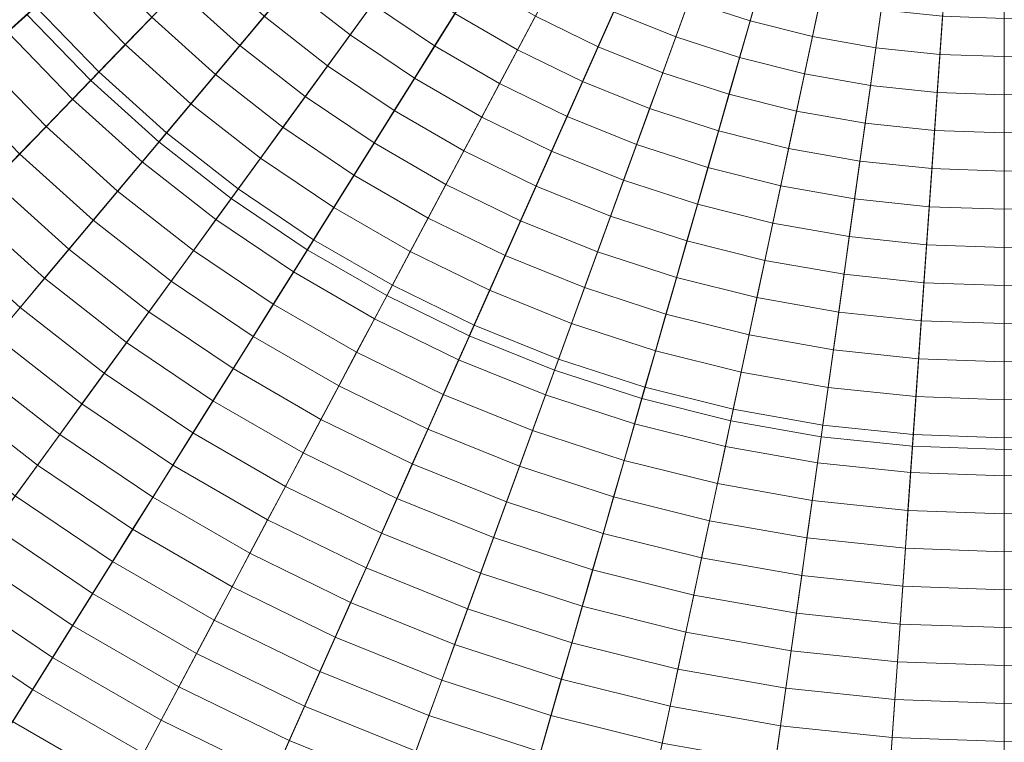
# Model space of a CAD drawing. Header units: centimetres. Extents: x -3.01 to 4.18, y -6.48 to 0.72.
# Tile 207 of 256: x -0.16 to 0.59, y -4.1 to -3.55. Entities that reach past the tile are written whole.
import ezdxf

# ---------------------------------------------------------------- set-up
doc = ezdxf.new("R2010")
doc.units = ezdxf.units.CM
doc.header["$LTSCALE"] = 2.54
doc.layers.add('Lucido design-1', color=7, linetype='Continuous')

# ---------------------------------------------------------------- blocks, each defined once
blk = doc.blocks.new('Gruppo-1')
at = {"color": 142, "linetype": 'Continuous', "lineweight": 9}
for points in [[(-0.15636, -3.54965, -14.60843), (-0.1079, -3.59983, -14.60843), (0.58636, -2.8809, -14.60843), (-0.15636, -3.54965, -14.60843)], [(0.58636, -2.8809, -13.70118), (-0.1079, -3.59983, -13.70118), (-0.15636, -3.54965, -13.70118), (0.58636, -2.8809, -13.70118)], [(-0.1079, -3.59983, -14.60843), (-0.05606, -3.64651, -14.60843), (0.58636, -2.8809, -14.60843), (-0.1079, -3.59983, -14.60843)], [(0.58636, -2.8809, -13.70118), (-0.05606, -3.64651, -13.70118), (-0.1079, -3.59983, -13.70118), (0.58636, -2.8809, -13.70118)], [(-0.05606, -3.64651, -14.60843), (-0.00109, -3.68946, -14.60843), (0.58636, -2.8809, -14.60843), (-0.05606, -3.64651, -14.60843)], [(0.58636, -2.8809, -13.70118), (-0.00109, -3.68946, -13.70118), (-0.05606, -3.64651, -13.70118), (0.58636, -2.8809, -13.70118)], [(-0.00109, -3.68946, -14.60843), (0.05674, -3.72847, -14.60843), (0.58636, -2.8809, -14.60843), (-0.00109, -3.68946, -14.60843)], [(0.58636, -2.8809, -13.70118), (0.05674, -3.72847, -13.70118), (-0.00109, -3.68946, -13.70118), (0.58636, -2.8809, -13.70118)], [(0.05674, -3.72847, -14.60843), (0.11715, -3.76335, -14.60843), (0.58636, -2.8809, -14.60843), (0.05674, -3.72847, -14.60843)], [(0.58636, -2.8809, -13.70118), (0.11715, -3.76335, -13.70118), (0.05674, -3.72847, -13.70118), (0.58636, -2.8809, -13.70118)], [(0.11715, -3.76335, -14.60843), (0.17985, -3.79393, -14.60843), (0.58636, -2.8809, -14.60843), (0.11715, -3.76335, -14.60843)], [(0.58636, -2.8809, -13.70118), (0.17985, -3.79393, -13.70118), (0.11715, -3.76335, -13.70118), (0.58636, -2.8809, -13.70118)], [(0.17985, -3.79393, -14.60843), (0.24453, -3.82006, -14.60843), (0.58636, -2.8809, -14.60843), (0.17985, -3.79393, -14.60843)], [(0.58636, -2.8809, -13.70118), (0.24453, -3.82006, -13.70118), (0.17985, -3.79393, -13.70118), (0.58636, -2.8809, -13.70118)], [(0.24453, -3.82006, -14.60843), (0.31088, -3.84162, -14.60843), (0.58636, -2.8809, -14.60843), (0.24453, -3.82006, -14.60843)], [(0.58636, -2.8809, -13.70118), (0.31088, -3.84162, -13.70118), (0.24453, -3.82006, -13.70118), (0.58636, -2.8809, -13.70118)], [(0.31088, -3.84162, -14.60843), (0.37857, -3.85849, -14.60843), (0.58636, -2.8809, -14.60843), (0.31088, -3.84162, -14.60843)], [(0.58636, -2.8809, -13.70118), (0.37857, -3.85849, -13.70118), (0.31088, -3.84162, -13.70118), (0.58636, -2.8809, -13.70118)], [(0.37857, -3.85849, -14.60843), (0.44727, -3.87061, -14.60843), (0.58636, -2.8809, -14.60843), (0.37857, -3.85849, -14.60843)], [(0.58636, -2.8809, -13.70118), (0.44727, -3.87061, -13.70118), (0.37857, -3.85849, -13.70118), (0.58636, -2.8809, -13.70118)], [(0.44727, -3.87061, -14.60843), (0.51664, -3.8779, -14.60843), (0.58636, -2.8809, -14.60843), (0.44727, -3.87061, -14.60843)], [(0.58636, -2.8809, -13.70118), (0.51664, -3.8779, -13.70118), (0.44727, -3.87061, -13.70118), (0.58636, -2.8809, -13.70118)], [(0.51664, -3.8779, -14.60843), (0.58636, -3.88033, -14.60843), (0.58636, -2.8809, -14.60843), (0.51664, -3.8779, -14.60843)], [(0.58636, -2.8809, -13.70118), (0.58636, -3.88033, -13.70118), (0.51664, -3.8779, -13.70118), (0.58636, -2.8809, -13.70118)], [(0.58636, -3.88033, -14.60843), (0.58636, -2.8809, -14.60843), (0.58636, -2.8809, -14.60843), (0.58636, -3.88033, -14.60843)], [(0.58636, -3.88033, -14.60843), (0.65608, -3.8779, -14.60843), (0.58636, -2.8809, -14.60843), (0.58636, -3.88033, -14.60843)], [(0.58636, -2.8809, -13.70118), (0.58636, -3.88033, -13.70118), (0.58636, -3.88033, -13.70118), (0.58636, -2.8809, -13.70118)], [(0.58636, -2.8809, -13.70118), (0.65608, -3.8779, -13.70118), (0.58636, -3.88033, -13.70118), (0.58636, -2.8809, -13.70118)], [(-0.15636, -3.54965, -13.70118), (-0.1079, -3.59983, -13.70118), (-0.1079, -3.59983, -14.60843), (-0.15636, -3.54965, -14.60843), (-0.15636, -3.54965, -13.70118)], [(-0.1079, -3.59983, -13.70118), (-0.05606, -3.64651, -13.70118), (-0.05606, -3.64651, -14.60843), (-0.1079, -3.59983, -14.60843), (-0.1079, -3.59983, -13.70118)], [(-0.05606, -3.64651, -13.70118), (-0.00109, -3.68946, -13.70118), (-0.00109, -3.68946, -14.60843), (-0.05606, -3.64651, -14.60843), (-0.05606, -3.64651, -13.70118)], [(-0.00109, -3.68946, -13.70118), (0.05674, -3.72847, -13.70118), (0.05674, -3.72847, -14.60843), (-0.00109, -3.68946, -14.60843), (-0.00109, -3.68946, -13.70118)], [(0.05674, -3.72847, -13.70118), (0.11715, -3.76335, -13.70118), (0.11715, -3.76335, -14.60843), (0.05674, -3.72847, -14.60843), (0.05674, -3.72847, -13.70118)], [(0.11715, -3.76335, -13.70118), (0.17985, -3.79393, -13.70118), (0.17985, -3.79393, -14.60843), (0.11715, -3.76335, -14.60843), (0.11715, -3.76335, -13.70118)], [(0.17985, -3.79393, -13.70118), (0.24453, -3.82006, -13.70118), (0.24453, -3.82006, -14.60843), (0.17985, -3.79393, -14.60843), (0.17985, -3.79393, -13.70118)], [(0.24453, -3.82006, -13.70118), (0.31088, -3.84162, -13.70118), (0.31088, -3.84162, -14.60843), (0.24453, -3.82006, -14.60843), (0.24453, -3.82006, -13.70118)], [(0.31088, -3.84162, -13.70118), (0.37857, -3.85849, -13.70118), (0.37857, -3.85849, -14.60843), (0.31088, -3.84162, -14.60843), (0.31088, -3.84162, -13.70118)], [(0.37857, -3.85849, -13.70118), (0.44727, -3.87061, -13.70118), (0.44727, -3.87061, -14.60843), (0.37857, -3.85849, -14.60843), (0.37857, -3.85849, -13.70118)], [(0.44727, -3.87061, -13.70118), (0.51664, -3.8779, -13.70118), (0.51664, -3.8779, -14.60843), (0.44727, -3.87061, -14.60843), (0.44727, -3.87061, -13.70118)], [(0.51664, -3.8779, -13.70118), (0.58636, -3.88033, -13.70118), (0.58636, -3.88033, -14.60843), (0.51664, -3.8779, -14.60843), (0.51664, -3.8779, -13.70118)], [(0.58636, -3.88033, -13.70118), (0.65608, -3.8779, -13.70118), (0.65608, -3.8779, -14.60843), (0.58636, -3.88033, -14.60843), (0.58636, -3.88033, -13.70118)], [(0.58636, -3.88033, -13.70118), (0.58636, -3.88033, -14.60843), (0.58636, -3.88033, -14.60843), (0.58636, -3.88033, -13.70118)]]:
    blk.add_polyline3d(points, dxfattribs=at)
for points in [[(-2.95759, -3.50579, -13.70234), (-2.90537, -3.75148, -13.70234), (0.58426, -2.88142, -13.70234), (0.58423, -2.88127, -13.70234)], [(-2.90537, -3.75148, -13.70234), (-2.83614, -3.99293, -13.70234), (0.58431, -2.88157, -13.70234), (0.58426, -2.88142, -13.70234)], [(-2.83614, -3.99293, -13.70234), (-2.75023, -4.22897, -13.70234), (0.58436, -2.88171, -13.70234), (0.58431, -2.88157, -13.70234)], [(-2.75023, -4.22897, -13.70234), (-2.64806, -4.45843, -13.70234), (0.58442, -2.88185, -13.70234), (0.58436, -2.88171, -13.70234)], [(-2.64806, -4.45843, -13.70234), (-2.53014, -4.68021, -13.70234), (0.58449, -2.88198, -13.70234), (0.58442, -2.88185, -13.70234)], [(-2.53014, -4.68021, -13.70234), (-2.39704, -4.89322, -13.70234), (0.58457, -2.88211, -13.70234), (0.58449, -2.88198, -13.70234)], [(-2.39704, -4.89322, -13.70234), (-2.24939, -5.09643, -13.70234), (0.58466, -2.88223, -13.70234), (0.58457, -2.88211, -13.70234)], [(-2.24939, -5.09643, -13.70234), (-2.08794, -5.28885, -13.70234), (0.58475, -2.88234, -13.70234), (0.58466, -2.88223, -13.70234)], [(-2.08794, -5.28885, -13.70234), (-1.91345, -5.46953, -13.70234), (0.58486, -2.88245, -13.70234), (0.58475, -2.88234, -13.70234)], [(-1.91345, -5.46953, -13.70234), (-1.72679, -5.63761, -13.70234), (0.58497, -2.88255, -13.70234), (0.58486, -2.88245, -13.70234)], [(-1.72679, -5.63761, -13.70234), (-1.52886, -5.79225, -13.70234), (0.58509, -2.88265, -13.70234), (0.58497, -2.88255, -13.70234)], [(-1.52886, -5.79225, -13.70234), (-1.32062, -5.93271, -13.70234), (0.58522, -2.88273, -13.70234), (0.58509, -2.88265, -13.70234)], [(-1.32062, -5.93271, -13.70234), (-1.10309, -6.0583, -13.70234), (0.58535, -2.88281, -13.70234), (0.58522, -2.88273, -13.70234)], [(-1.10309, -6.0583, -13.70234), (-0.87733, -6.16841, -13.70234), (0.58548, -2.88287, -13.70234), (0.58535, -2.88281, -13.70234)], [(-0.87733, -6.16841, -13.70234), (-0.64444, -6.2625, -13.70234), (0.58562, -2.88293, -13.70234), (0.58548, -2.88287, -13.70234)], [(-0.64444, -6.2625, -13.70234), (-0.40555, -6.34012, -13.70234), (0.58577, -2.88298, -13.70234), (0.58562, -2.88293, -13.70234)], [(-0.40555, -6.34012, -13.70234), (-0.16184, -6.40089, -13.70234), (0.58591, -2.88301, -13.70234), (0.58577, -2.88298, -13.70234)], [(-0.16184, -6.40089, -13.70234), (0.08553, -6.4445, -13.70234), (0.58606, -2.88304, -13.70234), (0.58591, -2.88301, -13.70234)], [(0.08553, -6.4445, -13.70234), (0.33533, -6.47076, -13.70234), (0.58621, -2.88305, -13.70234), (0.58606, -2.88304, -13.70234)], [(0.33533, -6.47076, -13.70234), (0.58636, -6.47952, -13.70234), (0.58636, -2.88306, -13.70234), (0.58621, -2.88305, -13.70234)], [(0.58636, -6.47952, -13.70234), (0.83739, -6.47076, -13.70234), (0.58651, -2.88305, -13.70234), (0.58636, -2.88306, -13.70234)], [(0.58636, -6.47952, -13.70234), (0.58636, -2.88306, -13.70234), (0.58636, -2.88306, -13.70234)], [(-0.19417, -3.49071, -12.67003), (-0.14973, -3.54368, -12.67003), (-0.1712, -3.56301, -12.67409), (-0.21694, -3.5085, -12.67409)], [(-0.10675, -3.50498, -12.66223), (-0.06153, -3.55181, -12.66223), (-0.08162, -3.57261, -12.66608), (-0.12825, -3.52433, -12.66608)], [(0.06129, -3.50665, -12.64782), (0.10622, -3.54176, -12.64782), (0.08919, -3.5652, -12.65127), (0.04267, -3.52885, -12.65127)], [(-0.02132, -3.51018, -12.65482), (0.02405, -3.55103, -12.65482), (0.00545, -3.57321, -12.65847), (-0.04143, -3.531, -12.65847)], [(0.35658, -3.51222, -12.63207), (0.40118, -3.52671, -12.63207), (0.39318, -3.55462, -12.63502), (0.34665, -3.5395, -12.63502)], [(-0.12825, -3.52433, -12.66608), (-0.08162, -3.57261, -12.66608), (-0.1017, -3.59341, -12.67003), (-0.14973, -3.54368, -12.67003)], [(0.12325, -3.51831, -12.64447), (0.16885, -3.54906, -12.64447), (0.15349, -3.57364, -12.64782), (0.10622, -3.54176, -12.64782)], [(0.18421, -3.52447, -12.64122), (0.23008, -3.55096, -12.64122), (0.21647, -3.57656, -12.64447), (0.16885, -3.54906, -12.64447)], [(0.30129, -3.52117, -12.63502), (0.34665, -3.5395, -12.63502), (0.33673, -3.56677, -12.63807), (0.28949, -3.54768, -12.63807)], [(-0.04143, -3.531, -12.65847), (0.00545, -3.57321, -12.65847), (-0.01315, -3.59537, -12.66223), (-0.06153, -3.55181, -12.66223)], [(0.04267, -3.52885, -12.65127), (0.08919, -3.5652, -12.65127), (0.07217, -3.58862, -12.65482), (0.02405, -3.55103, -12.65482)], [(0.2437, -3.52535, -12.63807), (0.28949, -3.54768, -12.63807), (0.27769, -3.57418, -12.64122), (0.23008, -3.55096, -12.64122)], [(0.40118, -3.52671, -12.63207), (0.44668, -3.53806, -12.63207), (0.44064, -3.56645, -12.63502), (0.39318, -3.55462, -12.63502)], [(0.44668, -3.53806, -12.63207), (0.49286, -3.5462, -12.63207), (0.48882, -3.57495, -12.63502), (0.44064, -3.56645, -12.63502)], [(-0.14973, -3.54368, -12.67003), (-0.1017, -3.59341, -12.67003), (-0.12177, -3.61419, -12.67409), (-0.1712, -3.56301, -12.67409)], [(0.10622, -3.54176, -12.64782), (0.15349, -3.57364, -12.64782), (0.13813, -3.59821, -12.65127), (0.08919, -3.5652, -12.65127)], [(0.34665, -3.5395, -12.63502), (0.39318, -3.55462, -12.63502), (0.38518, -3.58251, -12.63807), (0.33673, -3.56677, -12.63807)], [(0.49286, -3.5462, -12.63207), (0.5395, -3.5511, -12.63207), (0.53747, -3.58006, -12.63502), (0.48882, -3.57495, -12.63502)], [(-0.06153, -3.55181, -12.66223), (-0.01315, -3.59537, -12.66223), (-0.03174, -3.61753, -12.66608), (-0.08162, -3.57261, -12.66608)], [(0.02405, -3.55103, -12.65482), (0.07217, -3.58862, -12.65482), (0.05515, -3.61204, -12.65847), (0.00545, -3.57321, -12.65847)], [(0.16885, -3.54906, -12.64447), (0.21647, -3.57656, -12.64447), (0.20286, -3.60215, -12.64782), (0.15349, -3.57364, -12.64782)], [(0.23008, -3.55096, -12.64122), (0.27769, -3.57418, -12.64122), (0.2659, -3.60067, -12.64447), (0.21647, -3.57656, -12.64447)], [(0.28949, -3.54768, -12.63807), (0.33673, -3.56677, -12.63807), (0.32681, -3.59402, -12.64122), (0.27769, -3.57418, -12.64122)], [(0.5395, -3.5511, -12.63207), (0.58636, -3.55274, -12.63207), (0.58636, -3.58177, -12.63502), (0.53747, -3.58006, -12.63502)], [(0.58636, -3.55274, -12.63207), (0.63323, -3.5511, -12.63207), (0.63525, -3.58006, -12.63502), (0.58636, -3.58177, -12.63502)], [(0.58636, -3.55274, -12.63207), (0.58636, -3.58177, -12.63502), (0.58636, -3.58177, -12.63502)], [(0.39318, -3.55462, -12.63502), (0.44064, -3.56645, -12.63502), (0.43461, -3.59483, -12.63807), (0.38518, -3.58251, -12.63807)], [(-0.1712, -3.56301, -12.67409), (-0.12177, -3.61419, -12.67409), (-0.14183, -3.63497, -12.67824), (-0.19266, -3.58233, -12.67824)], [(0.08919, -3.5652, -12.65127), (0.13813, -3.59821, -12.65127), (0.12279, -3.62277, -12.65482), (0.07217, -3.58862, -12.65482)], [(0.33673, -3.56677, -12.63807), (0.38518, -3.58251, -12.63807), (0.37718, -3.61039, -12.64122), (0.32681, -3.59402, -12.64122)], [(0.44064, -3.56645, -12.63502), (0.48882, -3.57495, -12.63502), (0.48478, -3.60368, -12.63807), (0.43461, -3.59483, -12.63807)], [(-0.08162, -3.57261, -12.66608), (-0.03174, -3.61753, -12.66608), (-0.05032, -3.63967, -12.67003), (-0.1017, -3.59341, -12.67003)], [(0.00545, -3.57321, -12.65847), (0.05515, -3.61204, -12.65847), (0.03815, -3.63545, -12.66223), (-0.01315, -3.59537, -12.66223)], [(0.15349, -3.57364, -12.64782), (0.20286, -3.60215, -12.64782), (0.18926, -3.62773, -12.65127), (0.13813, -3.59821, -12.65127)], [(0.21647, -3.57656, -12.64447), (0.2659, -3.60067, -12.64447), (0.25411, -3.62714, -12.64782), (0.20286, -3.60215, -12.64782)], [(0.27769, -3.57418, -12.64122), (0.32681, -3.59402, -12.64122), (0.31689, -3.62127, -12.64447), (0.2659, -3.60067, -12.64447)], [(0.48882, -3.57495, -12.63502), (0.53747, -3.58006, -12.63502), (0.53545, -3.609, -12.63807), (0.48478, -3.60368, -12.63807)], [(-0.19266, -3.58233, -12.67824), (-0.14183, -3.63497, -12.67824), (-0.16188, -3.65573, -12.68249), (-0.21411, -3.60165, -12.68249)], [(0.38518, -3.58251, -12.63807), (0.43461, -3.59483, -12.63807), (0.42858, -3.6232, -12.64122), (0.37718, -3.61039, -12.64122)], [(0.53747, -3.58006, -12.63502), (0.58636, -3.58177, -12.63502), (0.58636, -3.61078, -12.63807), (0.53545, -3.609, -12.63807)], [(0.58636, -3.58177, -12.63502), (0.63525, -3.58006, -12.63502), (0.63728, -3.609, -12.63807), (0.58636, -3.61078, -12.63807)], [(0.58636, -3.58177, -12.63502), (0.58636, -3.61078, -12.63807), (0.58636, -3.61078, -12.63807)], [(0.07217, -3.58862, -12.65482), (0.12279, -3.62277, -12.65482), (0.10745, -3.64732, -12.65847), (0.05515, -3.61204, -12.65847)], [(-0.1017, -3.59341, -12.67003), (-0.05032, -3.63967, -12.67003), (-0.0689, -3.6618, -12.67409), (-0.12177, -3.61419, -12.67409)], [(-0.01315, -3.59537, -12.66223), (0.03815, -3.63545, -12.66223), (0.02115, -3.65885, -12.66608), (-0.03174, -3.61753, -12.66608)], [(0.13813, -3.59821, -12.65127), (0.18926, -3.62773, -12.65127), (0.17567, -3.6533, -12.65482), (0.12279, -3.62277, -12.65482)], [(0.32681, -3.59402, -12.64122), (0.37718, -3.61039, -12.64122), (0.36919, -3.63826, -12.64447), (0.31689, -3.62127, -12.64447)], [(0.43461, -3.59483, -12.63807), (0.48478, -3.60368, -12.63807), (0.48074, -3.6324, -12.64122), (0.42858, -3.6232, -12.64122)], [(0.20286, -3.60215, -12.64782), (0.25411, -3.62714, -12.64782), (0.24233, -3.65361, -12.65127), (0.18926, -3.62773, -12.65127)], [(0.2659, -3.60067, -12.64447), (0.31689, -3.62127, -12.64447), (0.30698, -3.6485, -12.64782), (0.25411, -3.62714, -12.64782)], [(0.48478, -3.60368, -12.63807), (0.53545, -3.609, -12.63807), (0.53342, -3.63794, -12.64122), (0.48074, -3.6324, -12.64122)], [(-0.12177, -3.61419, -12.67409), (-0.0689, -3.6618, -12.67409), (-0.08746, -3.68393, -12.67824), (-0.14183, -3.63497, -12.67824)], [(0.05515, -3.61204, -12.65847), (0.10745, -3.64732, -12.65847), (0.09212, -3.67185, -12.66223), (0.03815, -3.63545, -12.66223)], [(0.37718, -3.61039, -12.64122), (0.42858, -3.6232, -12.64122), (0.42255, -3.65157, -12.64447), (0.36919, -3.63826, -12.64447)], [(0.53545, -3.609, -12.63807), (0.58636, -3.61078, -12.63807), (0.58636, -3.63979, -12.64122), (0.53342, -3.63794, -12.64122)], [(0.58636, -3.61078, -12.63807), (0.63728, -3.609, -12.63807), (0.6393, -3.63794, -12.64122), (0.58636, -3.63979, -12.64122)], [(0.58636, -3.61078, -12.63807), (0.58636, -3.63979, -12.64122), (0.58636, -3.63979, -12.64122)], [(-0.03174, -3.61753, -12.66608), (0.02115, -3.65885, -12.66608), (0.00416, -3.68223, -12.67003), (-0.05032, -3.63967, -12.67003)], [(0.31689, -3.62127, -12.64447), (0.36919, -3.63826, -12.64447), (0.3612, -3.66612, -12.64782), (0.30698, -3.6485, -12.64782)], [(0.12279, -3.62277, -12.65482), (0.17567, -3.6533, -12.65482), (0.16208, -3.67886, -12.65847), (0.10745, -3.64732, -12.65847)], [(0.18926, -3.62773, -12.65127), (0.24233, -3.65361, -12.65127), (0.23055, -3.68007, -12.65482), (0.17567, -3.6533, -12.65482)], [(0.25411, -3.62714, -12.64782), (0.30698, -3.6485, -12.64782), (0.29707, -3.67573, -12.65127), (0.24233, -3.65361, -12.65127)], [(0.42858, -3.6232, -12.64122), (0.48074, -3.6324, -12.64122), (0.47671, -3.66112, -12.64447), (0.42255, -3.65157, -12.64447)], [(-0.14183, -3.63497, -12.67824), (-0.08746, -3.68393, -12.67824), (-0.10601, -3.70604, -12.68249), (-0.16188, -3.65573, -12.68249)], [(0.03815, -3.63545, -12.66223), (0.09212, -3.67185, -12.66223), (0.07679, -3.69638, -12.66608), (0.02115, -3.65885, -12.66608)], [(0.48074, -3.6324, -12.64122), (0.53342, -3.63794, -12.64122), (0.5314, -3.66686, -12.64447), (0.47671, -3.66112, -12.64447)], [(-0.05032, -3.63967, -12.67003), (0.00416, -3.68223, -12.67003), (-0.01283, -3.70561, -12.67409), (-0.0689, -3.6618, -12.67409)], [(0.36919, -3.63826, -12.64447), (0.42255, -3.65157, -12.64447), (0.41652, -3.67992, -12.64782), (0.3612, -3.66612, -12.64782)], [(0.53342, -3.63794, -12.64122), (0.58636, -3.63979, -12.64122), (0.58636, -3.66878, -12.64447), (0.5314, -3.66686, -12.64447)], [(0.58636, -3.63979, -12.64122), (0.6393, -3.63794, -12.64122), (0.64132, -3.66686, -12.64447), (0.58636, -3.66878, -12.64447)], [(0.58636, -3.63979, -12.64122), (0.58636, -3.66878, -12.64447), (0.58636, -3.66878, -12.64447)], [(0.10745, -3.64732, -12.65847), (0.16208, -3.67886, -12.65847), (0.1485, -3.7044, -12.66223), (0.09212, -3.67185, -12.66223)], [(0.30698, -3.6485, -12.64782), (0.3612, -3.66612, -12.64782), (0.35322, -3.69397, -12.65127), (0.29707, -3.67573, -12.65127)], [(0.42255, -3.65157, -12.64447), (0.47671, -3.66112, -12.64447), (0.47268, -3.68982, -12.64782), (0.41652, -3.67992, -12.64782)], [(-0.16188, -3.65573, -12.68249), (-0.10601, -3.70604, -12.68249), (-0.12456, -3.72814, -12.68685), (-0.18192, -3.67648, -12.68685)], [(0.02115, -3.65885, -12.66608), (0.07679, -3.69638, -12.66608), (0.06147, -3.72089, -12.67003), (0.00416, -3.68223, -12.67003)], [(0.17567, -3.6533, -12.65482), (0.23055, -3.68007, -12.65482), (0.21878, -3.70651, -12.65847), (0.16208, -3.67886, -12.65847)], [(0.24233, -3.65361, -12.65127), (0.29707, -3.67573, -12.65127), (0.28716, -3.70294, -12.65482), (0.23055, -3.68007, -12.65482)], [(-0.0689, -3.6618, -12.67409), (-0.01283, -3.70561, -12.67409), (-0.0298, -3.72897, -12.67824), (-0.08746, -3.68393, -12.67824)], [(0.3612, -3.66612, -12.64782), (0.41652, -3.67992, -12.64782), (0.4105, -3.70825, -12.65127), (0.35322, -3.69397, -12.65127)], [(0.47671, -3.66112, -12.64447), (0.5314, -3.66686, -12.64447), (0.52938, -3.69578, -12.64782), (0.47268, -3.68982, -12.64782)], [(0.09212, -3.67185, -12.66223), (0.1485, -3.7044, -12.66223), (0.13492, -3.72994, -12.66608), (0.07679, -3.69638, -12.66608)], [(0.5314, -3.66686, -12.64447), (0.58636, -3.66878, -12.64447), (0.58636, -3.69777, -12.64782), (0.52938, -3.69578, -12.64782)], [(0.58636, -3.66878, -12.64447), (0.64132, -3.66686, -12.64447), (0.64334, -3.69578, -12.64782), (0.58636, -3.69777, -12.64782)], [(0.58636, -3.66878, -12.64447), (0.58636, -3.69777, -12.64782), (0.58636, -3.69777, -12.64782)], [(-0.18192, -3.67648, -12.68685), (-0.12456, -3.72814, -12.68685), (-0.14309, -3.75022, -12.6913), (-0.20195, -3.69722, -12.6913)], [(0.16208, -3.67886, -12.65847), (0.21878, -3.70651, -12.65847), (0.20701, -3.73294, -12.66223), (0.1485, -3.7044, -12.66223)], [(0.23055, -3.68007, -12.65482), (0.28716, -3.70294, -12.65482), (0.27726, -3.73014, -12.65847), (0.21878, -3.70651, -12.65847)], [(0.29707, -3.67573, -12.65127), (0.35322, -3.69397, -12.65127), (0.34523, -3.72181, -12.65482), (0.28716, -3.70294, -12.65482)], [(0.41652, -3.67992, -12.64782), (0.47268, -3.68982, -12.64782), (0.46864, -3.71851, -12.65127), (0.4105, -3.70825, -12.65127)], [(-0.08746, -3.68393, -12.67824), (-0.0298, -3.72897, -12.67824), (-0.04677, -3.75232, -12.68249), (-0.10601, -3.70604, -12.68249)], [(0.00416, -3.68223, -12.67003), (0.06147, -3.72089, -12.67003), (0.04616, -3.7454, -12.67409), (-0.01283, -3.70561, -12.67409)], [(0.07679, -3.69638, -12.66608), (0.13492, -3.72994, -12.66608), (0.12135, -3.75546, -12.67003), (0.06147, -3.72089, -12.67003)], [(0.35322, -3.69397, -12.65127), (0.4105, -3.70825, -12.65127), (0.40448, -3.73658, -12.65482), (0.34523, -3.72181, -12.65482)], [(0.47268, -3.68982, -12.64782), (0.52938, -3.69578, -12.64782), (0.52736, -3.72468, -12.65127), (0.46864, -3.71851, -12.65127)], [(0.52938, -3.69578, -12.64782), (0.58636, -3.69777, -12.64782), (0.58636, -3.72674, -12.65127), (0.52736, -3.72468, -12.65127)], [(0.58636, -3.69777, -12.64782), (0.64334, -3.69578, -12.64782), (0.64536, -3.72468, -12.65127), (0.58636, -3.72674, -12.65127)], [(-0.20195, -3.69722, -12.6913), (-0.14309, -3.75022, -12.6913), (-0.16161, -3.7723, -12.69585), (-0.22197, -3.71795, -12.69585)], [(0.28716, -3.70294, -12.65482), (0.34523, -3.72181, -12.65482), (0.33726, -3.74963, -12.65847), (0.27726, -3.73014, -12.65847)], [(0.58636, -3.69777, -12.64782), (0.58636, -3.72674, -12.65127), (0.58636, -3.72674, -12.65127)], [(-0.10601, -3.70604, -12.68249), (-0.04677, -3.75232, -12.68249), (-0.06372, -3.77566, -12.68685), (-0.12456, -3.72814, -12.68685)], [(-0.01283, -3.70561, -12.67409), (0.04616, -3.7454, -12.67409), (0.03086, -3.76989, -12.67824), (-0.0298, -3.72897, -12.67824)], [(0.1485, -3.7044, -12.66223), (0.20701, -3.73294, -12.66223), (0.19524, -3.75936, -12.66608), (0.13492, -3.72994, -12.66608)], [(0.21878, -3.70651, -12.65847), (0.27726, -3.73014, -12.65847), (0.26737, -3.75733, -12.66223), (0.20701, -3.73294, -12.66223)], [(0.4105, -3.70825, -12.65127), (0.46864, -3.71851, -12.65127), (0.46461, -3.74718, -12.65482), (0.40448, -3.73658, -12.65482)], [(-0.22197, -3.71795, -12.69585), (-0.16161, -3.7723, -12.69585), (-0.18013, -3.79437, -12.70051), (-0.24198, -3.73867, -12.70051)], [(0.46864, -3.71851, -12.65127), (0.52736, -3.72468, -12.65127), (0.52534, -3.75356, -12.65482), (0.46461, -3.74718, -12.65482)], [(0.06147, -3.72089, -12.67003), (0.12135, -3.75546, -12.67003), (0.10778, -3.78097, -12.67409), (0.04616, -3.7454, -12.67409)], [(0.34523, -3.72181, -12.65482), (0.40448, -3.73658, -12.65482), (0.39846, -3.76489, -12.65847), (0.33726, -3.74963, -12.65847)], [(0.52736, -3.72468, -12.65127), (0.58636, -3.72674, -12.65127), (0.58636, -3.7557, -12.65482), (0.52534, -3.75356, -12.65482)], [(0.58636, -3.72674, -12.65127), (0.64536, -3.72468, -12.65127), (0.64738, -3.75356, -12.65482), (0.58636, -3.7557, -12.65482)], [(-0.12456, -3.72814, -12.68685), (-0.06372, -3.77566, -12.68685), (-0.08067, -3.79899, -12.6913), (-0.14309, -3.75022, -12.6913)], [(-0.0298, -3.72897, -12.67824), (0.03086, -3.76989, -12.67824), (0.01556, -3.79437, -12.68249), (-0.04677, -3.75232, -12.68249)], [(0.13492, -3.72994, -12.66608), (0.19524, -3.75936, -12.66608), (0.18349, -3.78577, -12.67003), (0.12135, -3.75546, -12.67003)], [(0.20701, -3.73294, -12.66223), (0.26737, -3.75733, -12.66223), (0.25747, -3.78451, -12.66608), (0.19524, -3.75936, -12.66608)], [(0.27726, -3.73014, -12.65847), (0.33726, -3.74963, -12.65847), (0.32928, -3.77745, -12.66223), (0.26737, -3.75733, -12.66223)], [(0.58636, -3.72674, -12.65127), (0.58636, -3.7557, -12.65482), (0.58636, -3.7557, -12.65482)], [(0.40448, -3.73658, -12.65482), (0.46461, -3.74718, -12.65482), (0.46058, -3.77585, -12.65847), (0.39846, -3.76489, -12.65847)], [(0.04616, -3.7454, -12.67409), (0.10778, -3.78097, -12.67409), (0.09422, -3.80647, -12.67824), (0.03086, -3.76989, -12.67824)], [(0.46461, -3.74718, -12.65482), (0.52534, -3.75356, -12.65482), (0.52332, -3.78244, -12.65847), (0.46058, -3.77585, -12.65847)], [(-0.14309, -3.75022, -12.6913), (-0.08067, -3.79899, -12.6913), (-0.09761, -3.82231, -12.69585), (-0.16161, -3.7723, -12.69585)], [(-0.04677, -3.75232, -12.68249), (0.01556, -3.79437, -12.68249), (0.00028, -3.81883, -12.68685), (-0.06372, -3.77566, -12.68685)], [(0.12135, -3.75546, -12.67003), (0.18349, -3.78577, -12.67003), (0.17173, -3.81217, -12.67409), (0.10778, -3.78097, -12.67409)], [(0.33726, -3.74963, -12.65847), (0.39846, -3.76489, -12.65847), (0.39245, -3.79319, -12.66223), (0.32928, -3.77745, -12.66223)], [(0.52534, -3.75356, -12.65482), (0.58636, -3.7557, -12.65482), (0.58636, -3.78464, -12.65847), (0.52332, -3.78244, -12.65847)], [(0.58636, -3.7557, -12.65482), (0.64738, -3.75356, -12.65482), (0.6494, -3.78244, -12.65847), (0.58636, -3.78464, -12.65847)], [(0.58636, -3.7557, -12.65482), (0.58636, -3.78464, -12.65847), (0.58636, -3.78464, -12.65847)], [(0.19524, -3.75936, -12.66608), (0.25747, -3.78451, -12.66608), (0.24759, -3.81167, -12.67003), (0.18349, -3.78577, -12.67003)], [(0.26737, -3.75733, -12.66223), (0.32928, -3.77745, -12.66223), (0.32131, -3.80525, -12.66608), (0.25747, -3.78451, -12.66608)], [(0.03086, -3.76989, -12.67824), (0.09422, -3.80647, -12.67824), (0.08067, -3.83196, -12.68249), (0.01556, -3.79437, -12.68249)], [(0.39846, -3.76489, -12.65847), (0.46058, -3.77585, -12.65847), (0.45656, -3.8045, -12.66223), (0.39245, -3.79319, -12.66223)], [(-0.16161, -3.7723, -12.69585), (-0.09761, -3.82231, -12.69585), (-0.11454, -3.84561, -12.70051), (-0.18013, -3.79437, -12.70051)], [(-0.06372, -3.77566, -12.68685), (0.00028, -3.81883, -12.68685), (-0.015, -3.84328, -12.6913), (-0.08067, -3.79899, -12.6913)], [(0.32928, -3.77745, -12.66223), (0.39245, -3.79319, -12.66223), (0.38643, -3.82148, -12.66608), (0.32131, -3.80525, -12.66608)], [(0.46058, -3.77585, -12.65847), (0.52332, -3.78244, -12.65847), (0.5213, -3.8113, -12.66223), (0.45656, -3.8045, -12.66223)], [(0.10778, -3.78097, -12.67409), (0.17173, -3.81217, -12.67409), (0.15999, -3.83855, -12.67824), (0.09422, -3.80647, -12.67824)], [(0.18349, -3.78577, -12.67003), (0.24759, -3.81167, -12.67003), (0.23771, -3.83882, -12.67409), (0.17173, -3.81217, -12.67409)], [(0.25747, -3.78451, -12.66608), (0.32131, -3.80525, -12.66608), (0.31334, -3.83303, -12.67003), (0.24759, -3.81167, -12.67003)], [(0.52332, -3.78244, -12.65847), (0.58636, -3.78464, -12.65847), (0.58636, -3.81358, -12.66223), (0.5213, -3.8113, -12.66223)], [(0.58636, -3.78464, -12.65847), (0.6494, -3.78244, -12.65847), (0.65142, -3.8113, -12.66223), (0.58636, -3.81358, -12.66223)], [(0.58636, -3.78464, -12.65847), (0.58636, -3.81358, -12.66223), (0.58636, -3.81358, -12.66223)], [(0.39245, -3.79319, -12.66223), (0.45656, -3.8045, -12.66223), (0.45253, -3.83314, -12.66608), (0.38643, -3.82148, -12.66608)], [(-0.18013, -3.79437, -12.70051), (-0.11454, -3.84561, -12.70051), (-0.13146, -3.8689, -12.70526), (-0.19863, -3.81642, -12.70526)], [(-0.08067, -3.79899, -12.6913), (-0.015, -3.84328, -12.6913), (-0.03028, -3.86772, -12.69585), (-0.09761, -3.82231, -12.69585)], [(0.01556, -3.79437, -12.68249), (0.08067, -3.83196, -12.68249), (0.06713, -3.85743, -12.68685), (0.00028, -3.81883, -12.68685)], [(0.09422, -3.80647, -12.67824), (0.15999, -3.83855, -12.67824), (0.14825, -3.86492, -12.68249), (0.08067, -3.83196, -12.68249)], [(0.32131, -3.80525, -12.66608), (0.38643, -3.82148, -12.66608), (0.38042, -3.84976, -12.67003), (0.31334, -3.83303, -12.67003)], [(0.45656, -3.8045, -12.66223), (0.5213, -3.8113, -12.66223), (0.51928, -3.84015, -12.66608), (0.45253, -3.83314, -12.66608)], [(0.17173, -3.81217, -12.67409), (0.23771, -3.83882, -12.67409), (0.22783, -3.86596, -12.67824), (0.15999, -3.83855, -12.67824)], [(0.24759, -3.81167, -12.67003), (0.31334, -3.83303, -12.67003), (0.30538, -3.86081, -12.67409), (0.23771, -3.83882, -12.67409)], [(0.5213, -3.8113, -12.66223), (0.58636, -3.81358, -12.66223), (0.58636, -3.8425, -12.66608), (0.51928, -3.84015, -12.66608)], [(0.58636, -3.81358, -12.66223), (0.65142, -3.8113, -12.66223), (0.65344, -3.84015, -12.66608), (0.58636, -3.8425, -12.66608)], [(0.58636, -3.81358, -12.66223), (0.58636, -3.8425, -12.66608), (0.58636, -3.8425, -12.66608)], [(-0.19863, -3.81642, -12.70526), (-0.13146, -3.8689, -12.70526), (-0.14837, -3.89217, -12.71011), (-0.21712, -3.83846, -12.71011)], [(-0.09761, -3.82231, -12.69585), (-0.03028, -3.86772, -12.69585), (-0.04554, -3.89215, -12.70051), (-0.11454, -3.84561, -12.70051)], [(0.00028, -3.81883, -12.68685), (0.06713, -3.85743, -12.68685), (0.05359, -3.88289, -12.6913), (-0.015, -3.84328, -12.6913)], [(0.38643, -3.82148, -12.66608), (0.45253, -3.83314, -12.66608), (0.44851, -3.86176, -12.67003), (0.38042, -3.84976, -12.67003)], [(-0.21712, -3.83846, -12.71011), (-0.14837, -3.89217, -12.71011), (-0.16527, -3.91543, -12.71507), (-0.23561, -3.86048, -12.71507)], [(0.08067, -3.83196, -12.68249), (0.14825, -3.86492, -12.68249), (0.13651, -3.89127, -12.68685), (0.06713, -3.85743, -12.68685)], [(0.15999, -3.83855, -12.67824), (0.22783, -3.86596, -12.67824), (0.21796, -3.89308, -12.68249), (0.14825, -3.86492, -12.68249)], [(0.31334, -3.83303, -12.67003), (0.38042, -3.84976, -12.67003), (0.37442, -3.87802, -12.67409), (0.30538, -3.86081, -12.67409)], [(0.45253, -3.83314, -12.66608), (0.51928, -3.84015, -12.66608), (0.51727, -3.86899, -12.67003), (0.44851, -3.86176, -12.67003)], [(-0.11454, -3.84561, -12.70051), (-0.04554, -3.89215, -12.70051), (-0.06079, -3.91656, -12.70526), (-0.13146, -3.8689, -12.70526)], [(-0.015, -3.84328, -12.6913), (0.05359, -3.88289, -12.6913), (0.04006, -3.90833, -12.69585), (-0.03028, -3.86772, -12.69585)], [(0.23771, -3.83882, -12.67409), (0.30538, -3.86081, -12.67409), (0.29742, -3.88857, -12.67824), (0.22783, -3.86596, -12.67824)], [(0.51928, -3.84015, -12.66608), (0.58636, -3.8425, -12.66608), (0.58636, -3.8714, -12.67003), (0.51727, -3.86899, -12.67003)], [(0.58636, -3.8425, -12.66608), (0.65344, -3.84015, -12.66608), (0.65546, -3.86899, -12.67003), (0.58636, -3.8714, -12.67003)], [(0.58636, -3.8425, -12.66608), (0.58636, -3.8714, -12.67003), (0.58636, -3.8714, -12.67003)], [(0.38042, -3.84976, -12.67003), (0.44851, -3.86176, -12.67003), (0.44449, -3.89038, -12.67409), (0.37442, -3.87802, -12.67409)], [(0.06713, -3.85743, -12.68685), (0.13651, -3.89127, -12.68685), (0.12479, -3.91761, -12.6913), (0.05359, -3.88289, -12.6913)], [(0.30538, -3.86081, -12.67409), (0.37442, -3.87802, -12.67409), (0.36841, -3.90627, -12.67824), (0.29742, -3.88857, -12.67824)], [(-0.03028, -3.86772, -12.69585), (0.04006, -3.90833, -12.69585), (0.02654, -3.93377, -12.70051), (-0.04554, -3.89215, -12.70051)], [(0.14825, -3.86492, -12.68249), (0.21796, -3.89308, -12.68249), (0.20809, -3.92019, -12.68685), (0.13651, -3.89127, -12.68685)], [(0.22783, -3.86596, -12.67824), (0.29742, -3.88857, -12.67824), (0.28946, -3.91631, -12.68249), (0.21796, -3.89308, -12.68249)], [(0.44851, -3.86176, -12.67003), (0.51727, -3.86899, -12.67003), (0.51525, -3.89781, -12.67409), (0.44449, -3.89038, -12.67409)], [(-0.13146, -3.8689, -12.70526), (-0.06079, -3.91656, -12.70526), (-0.07604, -3.94096, -12.71011), (-0.14837, -3.89217, -12.71011)], [(0.51727, -3.86899, -12.67003), (0.58636, -3.8714, -12.67003), (0.58636, -3.9003, -12.67409), (0.51525, -3.89781, -12.67409)], [(0.58636, -3.8714, -12.67003), (0.65546, -3.86899, -12.67003), (0.65747, -3.89781, -12.67409), (0.58636, -3.9003, -12.67409)], [(0.58636, -3.8714, -12.67003), (0.58636, -3.9003, -12.67409), (0.58636, -3.9003, -12.67409)], [(0.05359, -3.88289, -12.6913), (0.12479, -3.91761, -12.6913), (0.11306, -3.94394, -12.69585), (0.04006, -3.90833, -12.69585)], [(0.37442, -3.87802, -12.67409), (0.44449, -3.89038, -12.67409), (0.44047, -3.91897, -12.67824), (0.36841, -3.90627, -12.67824)], [(0.29742, -3.88857, -12.67824), (0.36841, -3.90627, -12.67824), (0.36241, -3.9345, -12.68249), (0.28946, -3.91631, -12.68249)], [(0.44449, -3.89038, -12.67409), (0.51525, -3.89781, -12.67409), (0.51324, -3.92662, -12.67824), (0.44047, -3.91897, -12.67824)], [(-0.14837, -3.89217, -12.71011), (-0.07604, -3.94096, -12.71011), (-0.09128, -3.96534, -12.71507), (-0.16527, -3.91543, -12.71507)], [(-0.04554, -3.89215, -12.70051), (0.02654, -3.93377, -12.70051), (0.01303, -3.95918, -12.70526), (-0.06079, -3.91656, -12.70526)], [(0.13651, -3.89127, -12.68685), (0.20809, -3.92019, -12.68685), (0.19823, -3.94729, -12.6913), (0.12479, -3.91761, -12.6913)], [(0.21796, -3.89308, -12.68249), (0.28946, -3.91631, -12.68249), (0.28151, -3.94405, -12.68685), (0.20809, -3.92019, -12.68685)], [(0.51525, -3.89781, -12.67409), (0.58636, -3.9003, -12.67409), (0.58636, -3.92918, -12.67824), (0.51324, -3.92662, -12.67824)], [(0.58636, -3.9003, -12.67409), (0.65747, -3.89781, -12.67409), (0.65949, -3.92662, -12.67824), (0.58636, -3.92918, -12.67824)], [(0.58636, -3.9003, -12.67409), (0.58636, -3.92918, -12.67824), (0.58636, -3.92918, -12.67824)], [(0.04006, -3.90833, -12.69585), (0.11306, -3.94394, -12.69585), (0.10135, -3.97025, -12.70051), (0.02654, -3.93377, -12.70051)], [(0.36841, -3.90627, -12.67824), (0.44047, -3.91897, -12.67824), (0.43645, -3.94756, -12.68249), (0.36241, -3.9345, -12.68249)], [(-0.16527, -3.91543, -12.71507), (-0.09128, -3.96534, -12.71507), (-0.1065, -3.98971, -12.72012), (-0.18216, -3.93868, -12.72012)], [(-0.06079, -3.91656, -12.70526), (0.01303, -3.95918, -12.70526), (-0.00048, -3.98458, -12.71011), (-0.07604, -3.94096, -12.71011)], [(0.12479, -3.91761, -12.6913), (0.19823, -3.94729, -12.6913), (0.18837, -3.97437, -12.69585), (0.11306, -3.94394, -12.69585)], [(0.20809, -3.92019, -12.68685), (0.28151, -3.94405, -12.68685), (0.27356, -3.97176, -12.6913), (0.19823, -3.94729, -12.6913)], [(0.28946, -3.91631, -12.68249), (0.36241, -3.9345, -12.68249), (0.35641, -3.96272, -12.68685), (0.28151, -3.94405, -12.68685)], [(0.44047, -3.91897, -12.67824), (0.51324, -3.92662, -12.67824), (0.51122, -3.95542, -12.68249), (0.43645, -3.94756, -12.68249)], [(0.51324, -3.92662, -12.67824), (0.58636, -3.92918, -12.67824), (0.58636, -3.95804, -12.68249), (0.51122, -3.95542, -12.68249)], [(0.58636, -3.92918, -12.67824), (0.65949, -3.92662, -12.67824), (0.6615, -3.95542, -12.68249), (0.58636, -3.95804, -12.68249)], [(0.02654, -3.93377, -12.70051), (0.10135, -3.97025, -12.70051), (0.08964, -3.99655, -12.70526), (0.01303, -3.95918, -12.70526)], [(0.36241, -3.9345, -12.68249), (0.43645, -3.94756, -12.68249), (0.43244, -3.97613, -12.68685), (0.35641, -3.96272, -12.68685)], [(0.58636, -3.92918, -12.67824), (0.58636, -3.95804, -12.68249), (0.58636, -3.95804, -12.68249)], [(-0.18216, -3.93868, -12.72012), (-0.1065, -3.98971, -12.72012), (-0.12172, -4.01407, -12.72527), (-0.19904, -3.96191, -12.72527)], [(-0.07604, -3.94096, -12.71011), (-0.00048, -3.98458, -12.71011), (-0.01398, -4.00997, -12.71507), (-0.09128, -3.96534, -12.71507)], [(0.11306, -3.94394, -12.69585), (0.18837, -3.97437, -12.69585), (0.17852, -4.00143, -12.70051), (0.10135, -3.97025, -12.70051)], [(0.19823, -3.94729, -12.6913), (0.27356, -3.97176, -12.6913), (0.26562, -3.99946, -12.69585), (0.18837, -3.97437, -12.69585)], [(0.28151, -3.94405, -12.68685), (0.35641, -3.96272, -12.68685), (0.35042, -3.99092, -12.6913), (0.27356, -3.97176, -12.6913)], [(0.43645, -3.94756, -12.68249), (0.51122, -3.95542, -12.68249), (0.50921, -3.9842, -12.68685), (0.43244, -3.97613, -12.68685)], [(0.51122, -3.95542, -12.68249), (0.58636, -3.95804, -12.68249), (0.58636, -3.98689, -12.68685), (0.50921, -3.9842, -12.68685)], [(0.58636, -3.95804, -12.68249), (0.6615, -3.95542, -12.68249), (0.66351, -3.9842, -12.68685), (0.58636, -3.98689, -12.68685)], [(0.58636, -3.95804, -12.68249), (0.58636, -3.98689, -12.68685), (0.58636, -3.98689, -12.68685)], [(-0.19904, -3.96191, -12.72527), (-0.12172, -4.01407, -12.72527), (-0.13693, -4.0384, -12.73052), (-0.21591, -3.98513, -12.73052)], [(-0.09128, -3.96534, -12.71507), (-0.01398, -4.00997, -12.71507), (-0.02747, -4.03534, -12.72012), (-0.1065, -3.98971, -12.72012)], [(0.01303, -3.95918, -12.70526), (0.08964, -3.99655, -12.70526), (0.07794, -4.02283, -12.71011), (-0.00048, -3.98458, -12.71011)], [(0.35641, -3.96272, -12.68685), (0.43244, -3.97613, -12.68685), (0.42842, -4.00468, -12.6913), (0.35042, -3.99092, -12.6913)], [(0.10135, -3.97025, -12.70051), (0.17852, -4.00143, -12.70051), (0.16867, -4.02848, -12.70526), (0.08964, -3.99655, -12.70526)], [(0.27356, -3.97176, -12.6913), (0.35042, -3.99092, -12.6913), (0.34443, -4.01911, -12.69585), (0.26562, -3.99946, -12.69585)], [(0.18837, -3.97437, -12.69585), (0.26562, -3.99946, -12.69585), (0.25768, -4.02715, -12.70051), (0.17852, -4.00143, -12.70051)], [(0.43244, -3.97613, -12.68685), (0.50921, -3.9842, -12.68685), (0.5072, -4.01296, -12.6913), (0.42842, -4.00468, -12.6913)], [(-0.21591, -3.98513, -12.73052), (-0.13693, -4.0384, -12.73052), (-0.15213, -4.06273, -12.73588), (-0.23277, -4.00833, -12.73588)], [(-0.00048, -3.98458, -12.71011), (0.07794, -4.02283, -12.71011), (0.06624, -4.0491, -12.71507), (-0.01398, -4.00997, -12.71507)], [(0.50921, -3.9842, -12.68685), (0.58636, -3.98689, -12.68685), (0.58636, -4.01572, -12.6913), (0.5072, -4.01296, -12.6913)], [(0.58636, -3.98689, -12.68685), (0.66351, -3.9842, -12.68685), (0.66552, -4.01296, -12.6913), (0.58636, -4.01572, -12.6913)], [(0.58636, -3.98689, -12.68685), (0.58636, -4.01572, -12.6913), (0.58636, -4.01572, -12.6913)], [(-0.1065, -3.98971, -12.72012), (-0.02747, -4.03534, -12.72012), (-0.04095, -4.0607, -12.72527), (-0.12172, -4.01407, -12.72527)], [(0.35042, -3.99092, -12.6913), (0.42842, -4.00468, -12.6913), (0.42441, -4.03322, -12.69585), (0.34443, -4.01911, -12.69585)], [(0.08964, -3.99655, -12.70526), (0.16867, -4.02848, -12.70526), (0.15884, -4.05552, -12.71011), (0.07794, -4.02283, -12.71011)], [(0.17852, -4.00143, -12.70051), (0.25768, -4.02715, -12.70051), (0.24974, -4.05482, -12.70526), (0.16867, -4.02848, -12.70526)], [(0.26562, -3.99946, -12.69585), (0.34443, -4.01911, -12.69585), (0.33844, -4.04729, -12.70051), (0.25768, -4.02715, -12.70051)], [(-0.23277, -4.00833, -12.73588), (-0.15213, -4.06273, -12.73588), (-0.16732, -4.08703, -12.74133), (-0.24962, -4.03152, -12.74133)], [(-0.01398, -4.00997, -12.71507), (0.06624, -4.0491, -12.71507), (0.05456, -4.07535, -12.72012), (-0.02747, -4.03534, -12.72012)], [(0.42842, -4.00468, -12.6913), (0.5072, -4.01296, -12.6913), (0.50519, -4.04171, -12.69585), (0.42441, -4.03322, -12.69585)], [(-0.12172, -4.01407, -12.72527), (-0.04095, -4.0607, -12.72527), (-0.05442, -4.08604, -12.73052), (-0.13693, -4.0384, -12.73052)], [(0.5072, -4.01296, -12.6913), (0.58636, -4.01572, -12.6913), (0.58636, -4.04454, -12.69585), (0.50519, -4.04171, -12.69585)], [(0.58636, -4.01572, -12.6913), (0.66552, -4.01296, -12.6913), (0.66753, -4.04171, -12.69585), (0.58636, -4.04454, -12.69585)], [(0.58636, -4.01572, -12.6913), (0.58636, -4.04454, -12.69585), (0.58636, -4.04454, -12.69585)], [(0.07794, -4.02283, -12.71011), (0.15884, -4.05552, -12.71011), (0.149, -4.08253, -12.71507), (0.06624, -4.0491, -12.71507)], [(0.34443, -4.01911, -12.69585), (0.42441, -4.03322, -12.69585), (0.4204, -4.06174, -12.70051), (0.33844, -4.04729, -12.70051)], [(0.16867, -4.02848, -12.70526), (0.24974, -4.05482, -12.70526), (0.24181, -4.08248, -12.71011), (0.15884, -4.05552, -12.71011)], [(0.25768, -4.02715, -12.70051), (0.33844, -4.04729, -12.70051), (0.33245, -4.07544, -12.70526), (0.24974, -4.05482, -12.70526)], [(0.42441, -4.03322, -12.69585), (0.50519, -4.04171, -12.69585), (0.50318, -4.07044, -12.70051), (0.4204, -4.06174, -12.70051)], [(-0.13693, -4.0384, -12.73052), (-0.05442, -4.08604, -12.73052), (-0.06789, -4.11136, -12.73588), (-0.15213, -4.06273, -12.73588)], [(-0.02747, -4.03534, -12.72012), (0.05456, -4.07535, -12.72012), (0.04288, -4.10158, -12.72527), (-0.04095, -4.0607, -12.72527)], [(0.33844, -4.04729, -12.70051), (0.4204, -4.06174, -12.70051), (0.4164, -4.09025, -12.70526), (0.33245, -4.07544, -12.70526)], [(0.50519, -4.04171, -12.69585), (0.58636, -4.04454, -12.69585), (0.58636, -4.07334, -12.70051), (0.50318, -4.07044, -12.70051)], [(0.58636, -4.04454, -12.69585), (0.66753, -4.04171, -12.69585), (0.66954, -4.07044, -12.70051), (0.58636, -4.07334, -12.70051)], [(0.58636, -4.04454, -12.69585), (0.58636, -4.07334, -12.70051), (0.58636, -4.07334, -12.70051)], [(0.06624, -4.0491, -12.71507), (0.149, -4.08253, -12.71507), (0.13917, -4.10954, -12.72012), (0.05456, -4.07535, -12.72012)], [(0.15884, -4.05552, -12.71011), (0.24181, -4.08248, -12.71011), (0.23389, -4.11012, -12.71507), (0.149, -4.08253, -12.71507)], [(0.24974, -4.05482, -12.70526), (0.33245, -4.07544, -12.70526), (0.32647, -4.10358, -12.71011), (0.24181, -4.08248, -12.71011)], [(-0.15213, -4.06273, -12.73588), (-0.06789, -4.11136, -12.73588), (-0.08134, -4.13667, -12.74133), (-0.16732, -4.08703, -12.74133)], [(-0.04095, -4.0607, -12.72527), (0.04288, -4.10158, -12.72527), (0.0312, -4.1278, -12.73052), (-0.05442, -4.08604, -12.73052)], [(0.4204, -4.06174, -12.70051), (0.50318, -4.07044, -12.70051), (0.50117, -4.09916, -12.70526), (0.4164, -4.09025, -12.70526)], [(0.50318, -4.07044, -12.70051), (0.58636, -4.07334, -12.70051), (0.58636, -4.10213, -12.70526), (0.50117, -4.09916, -12.70526)], [(0.58636, -4.07334, -12.70051), (0.66954, -4.07044, -12.70051), (0.67155, -4.09916, -12.70526), (0.58636, -4.10213, -12.70526)], [(0.05456, -4.07535, -12.72012), (0.13917, -4.10954, -12.72012), (0.12935, -4.13652, -12.72527), (0.04288, -4.10158, -12.72527)], [(0.33245, -4.07544, -12.70526), (0.4164, -4.09025, -12.70526), (0.41239, -4.11874, -12.71011), (0.32647, -4.10358, -12.71011)], [(0.58636, -4.07334, -12.70051), (0.58636, -4.10213, -12.70526), (0.58636, -4.10213, -12.70526)], [(0.149, -4.08253, -12.71507), (0.23389, -4.11012, -12.71507), (0.22597, -4.13774, -12.72012), (0.13917, -4.10954, -12.72012)], [(0.24181, -4.08248, -12.71011), (0.32647, -4.10358, -12.71011), (0.32049, -4.13171, -12.71507), (0.23389, -4.11012, -12.71507)], [(-0.16732, -4.08703, -12.74133), (-0.08134, -4.13667, -12.74133), (-0.09479, -4.16196, -12.74688), (-0.1825, -4.11133, -12.74688)], [(-0.05442, -4.08604, -12.73052), (0.0312, -4.1278, -12.73052), (0.01954, -4.154, -12.73588), (-0.06789, -4.11136, -12.73588)], [(0.4164, -4.09025, -12.70526), (0.50117, -4.09916, -12.70526), (0.49917, -4.12786, -12.71011), (0.41239, -4.11874, -12.71011)], [(0.50117, -4.09916, -12.70526), (0.58636, -4.10213, -12.70526), (0.58636, -4.1309, -12.71011), (0.49917, -4.12786, -12.71011)], [(0.58636, -4.10213, -12.70526), (0.67155, -4.09916, -12.70526), (0.67356, -4.12786, -12.71011), (0.58636, -4.1309, -12.71011)], [(0.04288, -4.10158, -12.72527), (0.12935, -4.13652, -12.72527), (0.11954, -4.16349, -12.73052), (0.0312, -4.1278, -12.73052)], [(0.58636, -4.10213, -12.70526), (0.58636, -4.1309, -12.71011), (0.58636, -4.1309, -12.71011)]]:
    blk.add_3dface(points, dxfattribs=at)

msp = doc.modelspace()

# ---------------------------------------------------------------- block references
at = {"layer": 'Lucido design-1', "color": 7}
msp.add_blockref('Gruppo-1', (0, 0), dxfattribs=at)

doc.saveas('drawing.dxf')
